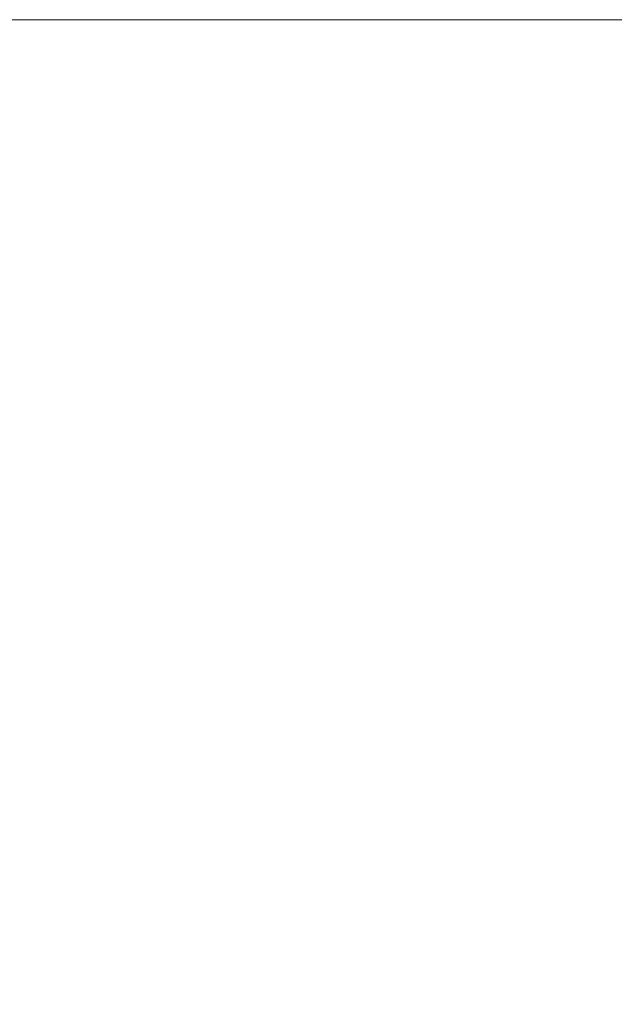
# Model space of a CAD drawing. Extents: x -10 to 131, y -10 to 22.
# Tile 5 of 11: x -2.59 to 2.45, y 3.14 to 11.47. Entities that reach past the tile are written whole.
import ezdxf

# ---------------------------------------------------------------- set-up
doc = ezdxf.new("R2010")
doc.units = 0
doc.header["$MEASUREMENT"] = 0
doc.layers.add('B_ANNO_NOPLOT', color=47, linetype='Continuous', lineweight=18, plot=False)

# ---------------------------------------------------------------- blocks, each defined once
blk = doc.blocks.new('*U98')
at = {"layer": 'B_ANNO_NOPLOT', "flags": 128}
blk.add_lwpolyline([(0, 0), (0, 20.9997), (26.9935, 20.9997), (26.9935, 19.9043), (31.4995, 19.9043), (31.4995, 3.3749), (26.3805, 3.3749), (26.3805, 0)], close=True, dxfattribs=at)
blk = doc.blocks.new('*U246')
at = {"layer": 'B_ANNO_NOPLOT', "flags": 128}
blk.add_lwpolyline([(0, 0), (0, 20.9997), (26.9935, 20.9997), (26.9935, 19.9043), (31.4995, 19.9043), (31.4995, 3.3749), (26.3805, 3.3749), (26.3805, 0)], close=True, dxfattribs=at)

msp = doc.modelspace()

# ---------------------------------------------------------------- block references
msp.add_blockref('*U98', (-10.3094, -9.5335))

# ---------------------------------------------------------------- next in the draw order: block references
msp.add_blockref('*U246', (-10.3094, -9.5335))

doc.saveas('drawing.dxf')
